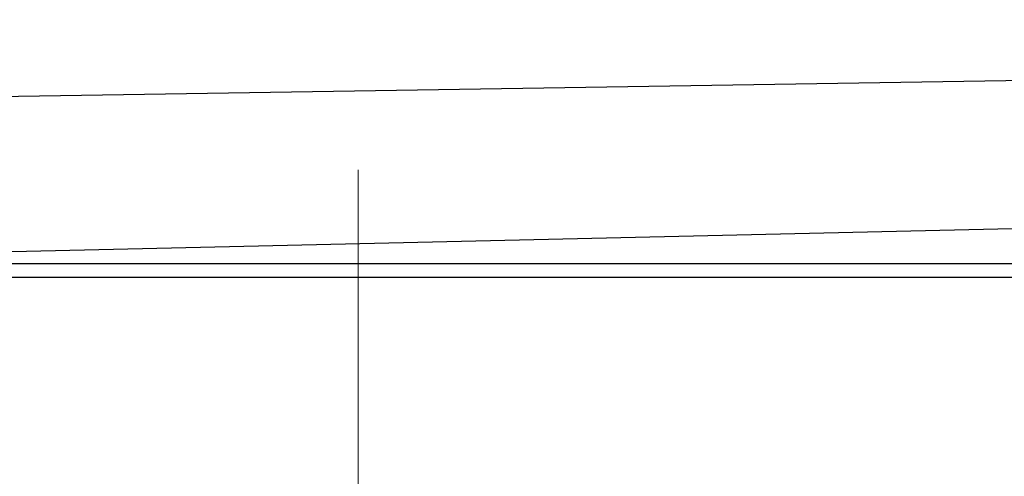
# Model space of a CAD drawing. Header units: millimetres. Extents: x 0 to 1300, y 0 to 891.
# Tile 36 of 141: x 594.26 to 608.35, y 296.57 to 303.11. Entities that reach past the tile are written whole.
import ezdxf

# ---------------------------------------------------------------- set-up
doc = ezdxf.new("R2010")
doc.units = ezdxf.units.MM
doc.header["$LTSCALE"] = 0.545669
doc.linetypes.add('CENTER', pattern=[50.8, 31.75, -6.35, 6.35, -6.35])
doc.layers.add('NoLayerName_001', color=7, linetype='Continuous')

# ---------------------------------------------------------------- blocks, each defined once
blk = doc.blocks.new('DIM_0002')
at = {"color": 3, "linetype": 'Continuous', "lineweight": 13}
blk.add_arc((55.593, 56.597), 55.593, 345, 255, dxfattribs=at)

msp = doc.modelspace()

# ---------------------------------------------------------------- linework, layer by layer
at = {"layer": 'NoLayerName_001', "color": 7, "linetype": 'Continuous', "lineweight": 25}
for p, q in [((618.06965259, 302.38832441), (559.56965259, 301.45232441)), ((586.43443057, 299.61283634), (618.05557767, 300.34143577))]:
    msp.add_line(p, q, dxfattribs=at)
at = {"layer": 'NoLayerName_001', "color": 4, "linetype": 'CENTER', "lineweight": 13}
msp.add_line((599.10164849, 300.95751471), (599.10164849, 250.86344254), dxfattribs=at)
at = {"layer": 'NoLayerName_001', "color": 110, "linetype": 'Continuous', "lineweight": 25}
for p, q in [((619.29364849, 299.61283634), (578.90964849, 299.61283634)), ((579.10164849, 299.42083634), (619.10164849, 299.42083634))]:
    msp.add_line(p, q, dxfattribs=at)
at = {"layer": 'NoLayerName_001', "color": 2, "linetype": 'CENTER', "lineweight": 13}
msp.add_line((599.10164849, 290.99726054), (599.10164849, 299.55185674), dxfattribs=at)

# ---------------------------------------------------------------- block references
at = {"layer": 'NoLayerName_001', "color": 3, "linetype": 'Continuous', "lineweight": 13}
msp.add_blockref('DIM_0002', (543.50842285, 221.82417297), dxfattribs=at)

doc.saveas('drawing.dxf')
